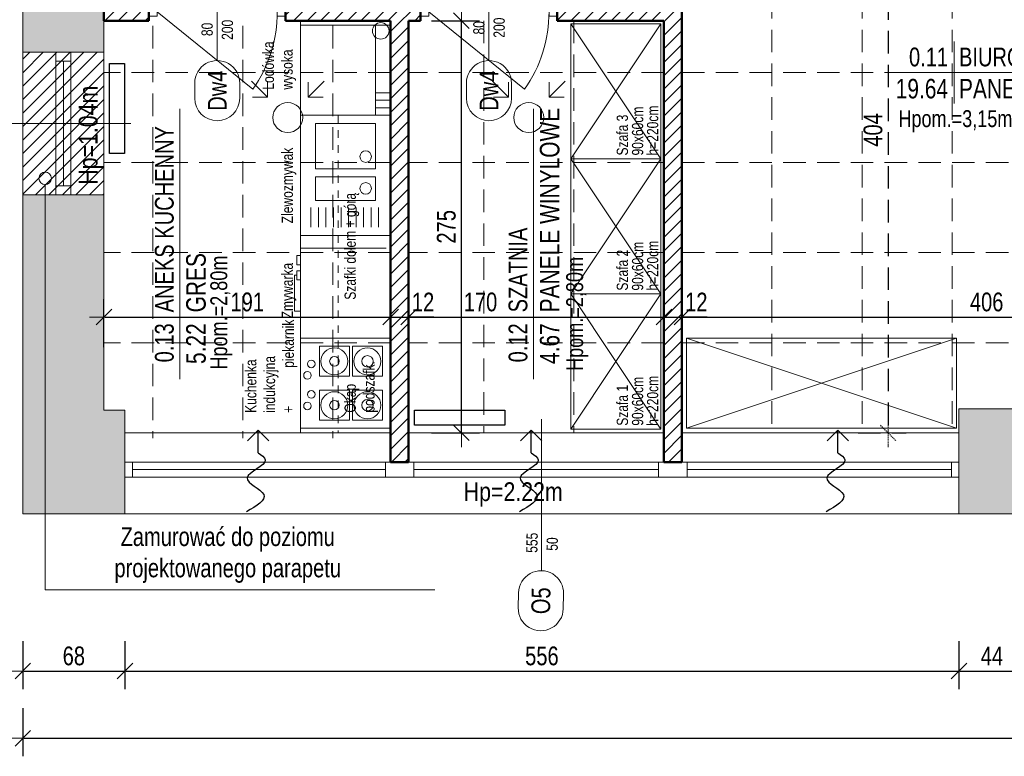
# Model space of a CAD drawing. Header units: millimetres. Extents: x 27490 to 108194, y -40520 to 41185.
# Tile 3 of 65: x 28004 to 28659, y -32314 to -31823. Entities that reach past the tile are written whole.
import ezdxf
from ezdxf.enums import TextEntityAlignment as Align

# ---------------------------------------------------------------- set-up
doc = ezdxf.new("R2010")
doc.units = ezdxf.units.MM
doc.linetypes.add('0.5_0.5', pattern=[1, 0.5, -0.5])
doc.linetypes.add('DASHEDX2', pattern=[1.5, 1, -0.5])
doc.layers.get('0').update_dxf_attribs({"lineweight": 18})
doc.layers.get('Defpoints').update_dxf_attribs({"lineweight": 18})
for name, color, linetype, lineweight in [('BA_KS_ist.', 34, 'Continuous', 13), ('BA_met', 7, 'Continuous', 18), ('BA_sym', 7, 'Continuous', 18), ('BA_txc', 1, 'Continuous', 18), ('BA_txs', 2, 'Continuous', 18), ('Cienka', 7, 'Continuous', 18), ('mm_grzejniki', 30, 'Continuous', 30), ('mm_Wentylacja', 5, 'Continuous', 50), ('PG_PRZERYWANE_ŚREDNIE', 1, 'DASHEDX2', 18), ('PG_WIDOKOWE_CIENKIE', 1, 'Continuous', 18), ('PG_WYMIARY', 1, 'Continuous', 18), ('PG_WYPOSAŻENIE', 1, 'Continuous', 18), ('PG_ŚCIANY_DZIAŁOWE', 3, 'Continuous', 18), ('Przekrojowa', 60, 'Continuous', 18), ('Wyposażenie', 134, 'Continuous', 18), ('WYPOSAŻENIE GARAŻU', 253, 'Continuous', 5)]:
    doc.layers.add(name, color=color, linetype=linetype, lineweight=lineweight)
doc.styles.add('BIKTC', font='bikromsw.shx', dxfattribs={"width": 0.8})
doc.styles.add('BIKTS', font='bikromsw.shx', dxfattribs={"width": 0.85})
doc.styles.add('BIKWYM', font='BIKROMSW.SHX', dxfattribs={"width": 0.8})
doc.styles.add('ROMANS', font='bikromsw.shx', dxfattribs={"width": 0.8})
doc.dimstyles.new('BA_KR_50', dxfattribs={"dimscale": 0.5, "dimtxt": 25, "dimasz": 1.666667, "dimexe": 24, "dimexo": 0, "dimgap": 0, "dimtad": 0, "dimdec": 1, "dimrnd": 0.5, "dimzin": 9, "dimdsep": 46, "dimtxsty": 'BIKWYM', "dimblk": 'WYM-KR', "dimcen": 0, "dimdle": 20, "dimclrd": 256, "dimclre": 256, "dimclrt": 7, "dimadec": 0, "dimazin": 0, "dimtfac": 0.033333, "dimtdec": 1, "dimtmove": 0, "dimatfit": 3, "dimldrblk": 'WYM-KR', "dimfxl": 40, "dimfxlon": 1, "dimtvp": 0.8, "dimtolj": 1, "dimarcsym": 0})
pattern_1 = [(45, (-22681.607, 2584.853), (-4.49012806, 4.49012806), [])]

# ---------------------------------------------------------------- blocks, each defined once
blk = doc.blocks.new('bikmet')
blk.add_line((0, 1.65), (0, -1.65))
at = {"style": 'ROMANS', "width": 0.8}
blk.add_attdef('NRPOM', text='', height=1, dxfattribs=at).set_placement((-0.333, 0.333), align=Align.RIGHT)
blk.add_attdef('NWAPOM', (0.25, 0.333), '', height=1, dxfattribs=at)
blk.add_attdef('RAREA', text='', height=1.042, dxfattribs=at).set_placement((-0.333, -0.333), align=Align.TOP_RIGHT)
blk.add_attdef('PODLOGA', text='', height=1.042, dxfattribs=at).set_placement((0.25, -0.333), align=Align.TOP_LEFT)
blk = doc.blocks.new('jamb')
blk.add_lwpolyline([(-0.5, -0.5), (-0.5, 0.5), (0.5, 0.5), (0.5, -0.5)], close=True)
blk = doc.blocks.new('A$C6b6b2cc1')
at = {"color": 5, "lineweight": 20}
for p, q in [((17.9, 91), (29.9, 91)), ((17.9, 0), (29.9, 0))]:
    blk.add_line(p, q, dxfattribs=at)
for p, q in [((20.9, 85.5), (20.9, 91)), ((20.9, 91), (26.9, 91)), ((26.9, 85.5), (20.9, 85.5)), ((26.9, 91), (26.9, 85.5))]:
    blk.add_line(p, q)
at = {"color": 0, "extrusion": (0, 0, -1)}
blk.add_line((23.9, 5.5), (75.47, 69.26), dxfattribs=at)
at = {"extrusion": (0, 0, -1)}
blk.add_line((56.49, 45.5), (0, 45.5), dxfattribs=at)
at = {"color": 0, "extrusion": (0, 0, -1)}
blk.add_arc((-23.9, -4.5), 90, 90, 124.95948, dxfattribs=at)
at = {"layer": 'WYPOSAŻENIE GARAŻU', "color": 240, "true_color": 0xed1f24, "xscale": 5.5, "yscale": 5.999999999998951, "zscale": 5.5, "rotation": 90}
blk.add_blockref('jamb', (23.9, 2.75), dxfattribs=at)
blk = doc.blocks.new('symdrz')
blk.add_lwpolyline([(-10, -30, -1), (-10, 30), (10, 30, -1), (10, -30)], format="xyb", close=True)
at = {"style": 'BIKTS', "width": 0.8}
blk.add_attdef('SZERDRZ', text='', height=25, dxfattribs=at).set_placement((77.1, 8.8), align=Align.CENTER)
blk.add_attdef('SYMDRZ', text='', height=25, dxfattribs=at).set_placement((0, 0), align=Align.MIDDLE)
blk.add_attdef('WYSDRZ', text='', height=25, dxfattribs=at).set_placement((77.1, -9.5), align=Align.TOP_CENTER)
blk = doc.blocks.new('WYM-KR')
at = {"linetype": 'ByBlock'}
blk.add_line((11.52, 0), (-11.52, 0), dxfattribs=at)
at = {"color": 7, "linetype": 'ByBlock'}
blk.add_line((6.24, 6.24), (-6.24, -6.24), dxfattribs=at)
blk = doc.blocks.new('*D811')
at = {"layer": 'Defpoints', "color": 0, "transparency": 16777216}
for p in [(28250.74, -32021.38), (28059.74, -32083.48), (28250.74, -32083.48)]:
    blk.add_point(p, dxfattribs=at)
at = {"layer": 'PG_WYMIARY', "lineweight": -2, "transparency": 16777216}
for p, q in [((28059.74, -32041.38), (28059.74, -32009.38)), ((28250.74, -32041.38), (28250.74, -32009.38)), ((28060.57, -32021.38), (28249.91, -32021.38))]:
    blk.add_line(p, q, dxfattribs=at)
at = {"layer": 'PG_WYMIARY', "lineweight": -2, "transparency": 16777216, "xscale": 0.8333333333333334, "yscale": 0.8333333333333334, "zscale": 0.8333333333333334, "rotation": 180}
blk.add_blockref('WYM-KR', (28059.74, -32021.38), dxfattribs=at)
at = {"layer": 'PG_WYMIARY', "lineweight": -2, "transparency": 16777216, "xscale": 0.8333333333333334, "yscale": 0.8333333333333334, "zscale": 0.8333333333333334}
blk.add_blockref('WYM-KR', (28250.74, -32021.38), dxfattribs=at)
at = {"layer": 'PG_WYMIARY', "color": 7, "transparency": 16777216, "insert": (28155.24, -32011.38), "char_height": 12.5, "attachment_point": 5, "style": 'BIKWYM'}
blk.add_mtext('\\A1;191', dxfattribs=at)
blk = doc.blocks.new('*D812')
at = {"layer": 'Defpoints', "color": 0, "transparency": 16777216}
for p in [(28262.74, -32021.38), (28250.74, -32117.98), (28262.74, -32117.98)]:
    blk.add_point(p, dxfattribs=at)
at = {"layer": 'PG_WYMIARY', "lineweight": -2, "transparency": 16777216}
for p, q in [((28250.74, -32041.38), (28250.74, -32009.38)), ((28262.74, -32041.38), (28262.74, -32009.38)), ((28251.57, -32021.38), (28261.91, -32021.38)), ((28279.48, -32021.38), (28262.74, -32021.38))]:
    blk.add_line(p, q, dxfattribs=at)
at = {"layer": 'PG_WYMIARY', "lineweight": -2, "transparency": 16777216, "xscale": 0.8333333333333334, "yscale": 0.8333333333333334, "zscale": 0.8333333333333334, "rotation": 180}
blk.add_blockref('WYM-KR', (28250.74, -32021.38), dxfattribs=at)
at = {"layer": 'PG_WYMIARY', "lineweight": -2, "transparency": 16777216, "xscale": 0.8333333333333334, "yscale": 0.8333333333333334, "zscale": 0.8333333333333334}
blk.add_blockref('WYM-KR', (28262.74, -32021.38), dxfattribs=at)
at = {"layer": 'PG_WYMIARY', "color": 7, "transparency": 16777216, "insert": (28272.34, -32011.38), "char_height": 12.5, "attachment_point": 5, "style": 'BIKWYM'}
blk.add_mtext('\\A1;12', dxfattribs=at)
blk = doc.blocks.new('*D813')
at = {"layer": 'Defpoints', "color": 0, "transparency": 16777216}
for p in [(28432.74, -32021.38), (28262.74, -32117.98), (28432.74, -32117.98)]:
    blk.add_point(p, dxfattribs=at)
at = {"layer": 'PG_WYMIARY', "lineweight": -2, "transparency": 16777216}
for p, q in [((28262.74, -32041.38), (28262.74, -32009.38)), ((28432.74, -32041.38), (28432.74, -32009.38)), ((28263.57, -32021.38), (28431.91, -32021.38))]:
    blk.add_line(p, q, dxfattribs=at)
at = {"layer": 'PG_WYMIARY', "lineweight": -2, "transparency": 16777216, "xscale": 0.8333333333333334, "yscale": 0.8333333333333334, "zscale": 0.8333333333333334, "rotation": 180}
blk.add_blockref('WYM-KR', (28262.74, -32021.38), dxfattribs=at)
at = {"layer": 'PG_WYMIARY', "lineweight": -2, "transparency": 16777216, "xscale": 0.8333333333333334, "yscale": 0.8333333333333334, "zscale": 0.8333333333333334}
blk.add_blockref('WYM-KR', (28432.74, -32021.38), dxfattribs=at)
at = {"layer": 'PG_WYMIARY', "color": 7, "transparency": 16777216, "insert": (28310.59, -32011.38), "char_height": 12.5, "attachment_point": 5, "style": 'BIKWYM'}
blk.add_mtext('\\A1;170', dxfattribs=at)
blk = doc.blocks.new('*D814')
at = {"layer": 'Defpoints', "color": 0, "transparency": 16777216}
for p in [(28444.74, -32021.38), (28432.74, -32117.98), (28444.74, -32117.98)]:
    blk.add_point(p, dxfattribs=at)
at = {"layer": 'PG_WYMIARY', "lineweight": -2, "transparency": 16777216}
for p, q in [((28432.74, -32041.38), (28432.74, -32009.38)), ((28444.74, -32041.38), (28444.74, -32009.38)), ((28433.57, -32021.38), (28443.91, -32021.38)), ((28461.48, -32021.38), (28444.74, -32021.38))]:
    blk.add_line(p, q, dxfattribs=at)
at = {"layer": 'PG_WYMIARY', "lineweight": -2, "transparency": 16777216, "xscale": 0.8333333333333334, "yscale": 0.8333333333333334, "zscale": 0.8333333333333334, "rotation": 180}
blk.add_blockref('WYM-KR', (28432.74, -32021.38), dxfattribs=at)
at = {"layer": 'PG_WYMIARY', "lineweight": -2, "transparency": 16777216, "xscale": 0.8333333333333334, "yscale": 0.8333333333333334, "zscale": 0.8333333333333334}
blk.add_blockref('WYM-KR', (28444.74, -32021.38), dxfattribs=at)
at = {"layer": 'PG_WYMIARY', "color": 7, "transparency": 16777216, "insert": (28454.34, -32011.38), "char_height": 12.5, "attachment_point": 5, "style": 'BIKWYM'}
blk.add_mtext('\\A1;12', dxfattribs=at)
blk = doc.blocks.new('*D815')
at = {"layer": 'Defpoints', "color": 0, "transparency": 16777216}
for p in [(28850.74, -32021.38), (28444.74, -32117.98), (28850.74, -32119.98)]:
    blk.add_point(p, dxfattribs=at)
at = {"layer": 'PG_WYMIARY', "lineweight": -2, "transparency": 16777216}
for p, q in [((28444.74, -32041.38), (28444.74, -32009.38)), ((28850.74, -32041.38), (28850.74, -32009.38)), ((28445.57, -32021.38), (28849.91, -32021.38))]:
    blk.add_line(p, q, dxfattribs=at)
at = {"layer": 'PG_WYMIARY', "lineweight": -2, "transparency": 16777216, "xscale": 0.8333333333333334, "yscale": 0.8333333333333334, "zscale": 0.8333333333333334, "rotation": 180}
blk.add_blockref('WYM-KR', (28444.74, -32021.38), dxfattribs=at)
at = {"layer": 'PG_WYMIARY', "lineweight": -2, "transparency": 16777216, "xscale": 0.8333333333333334, "yscale": 0.8333333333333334, "zscale": 0.8333333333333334}
blk.add_blockref('WYM-KR', (28850.74, -32021.38), dxfattribs=at)
at = {"layer": 'PG_WYMIARY', "color": 7, "transparency": 16777216, "insert": (28647.74, -32011.38), "char_height": 12.5, "attachment_point": 5, "style": 'BIKWYM'}
blk.add_mtext('\\A1;406', dxfattribs=at)
blk = doc.blocks.new('*D779')
at = {"layer": 'Defpoints', "color": 0, "ltscale": 15, "transparency": 16777216}
for p in [(28452.79, -31694.98), (28452.79, -32098.48), (28582.06, -32098.48)]:
    blk.add_point(p, dxfattribs=at)
at = {"layer": 'PG_PRZERYWANE_ŚREDNIE', "lineweight": -2, "ltscale": 15, "transparency": 16777216}
for p, q in [((28562.06, -31694.98), (28594.06, -31694.98)), ((28582.06, -31695.81), (28582.06, -32097.64)), ((28562.06, -32098.48), (28594.06, -32098.48))]:
    blk.add_line(p, q, dxfattribs=at)
at = {"layer": 'PG_PRZERYWANE_ŚREDNIE', "lineweight": -2, "ltscale": 15, "transparency": 16777216, "xscale": 0.8333333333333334, "yscale": 0.8333333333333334, "zscale": 0.8333333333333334}
for p, rotation in [((28582.06, -31694.98), 90), ((28582.06, -32098.48), 270)]:
    blk.add_blockref('WYM-KR', p, dxfattribs=dict(at, rotation=rotation))
at = {"layer": 'PG_PRZERYWANE_ŚREDNIE', "color": 7, "lineweight": 15, "ltscale": 15, "transparency": 16777216, "insert": (28572.06, -31896.73), "char_height": 12.5, "attachment_point": 5, "rotation": 90, "style": 'BIKWYM'}
blk.add_mtext('\\A1;404', dxfattribs=at)
blk = doc.blocks.new('*D780')
at = {"layer": 'Defpoints', "color": 0, "transparency": 16777216}
for p in [(28273.72, -31823.98), (28297.85, -31823.98), (28273.72, -32098.48)]:
    blk.add_point(p, dxfattribs=at)
at = {"layer": 'PG_WYMIARY', "lineweight": -2, "transparency": 16777216}
for p, q in [((28277.85, -31823.98), (28309.85, -31823.98)), ((28297.85, -32097.64), (28297.85, -31824.81)), ((28277.85, -32098.48), (28309.85, -32098.48))]:
    blk.add_line(p, q, dxfattribs=at)
at = {"layer": 'PG_WYMIARY', "lineweight": -2, "transparency": 16777216, "xscale": 0.8333333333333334, "yscale": 0.8333333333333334, "zscale": 0.8333333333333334}
for p, rotation in [((28297.85, -31823.98), 90), ((28297.85, -32098.48), 270)]:
    blk.add_blockref('WYM-KR', p, dxfattribs=dict(at, rotation=rotation))
at = {"layer": 'PG_WYMIARY', "color": 7, "transparency": 16777216, "insert": (28287.85, -31961.23), "char_height": 12.5, "attachment_point": 5, "rotation": 90, "style": 'BIKWYM'}
blk.add_mtext('\\A1;275', dxfattribs=at)
blk = doc.blocks.new('*D739')
at = {"layer": 'Defpoints', "color": 0, "transparency": 16777216}
for p in [(28183.71, -31806.98), (27935.19, -31844.98), (28183.71, -31844.98)]:
    blk.add_point(p, dxfattribs=at)
at = {"layer": 'PG_WYMIARY', "lineweight": -2, "transparency": 16777216}
for p, q in [((27955.19, -31806.98), (27923.19, -31806.98)), ((27935.19, -31807.81), (27935.19, -31844.14)), ((27955.19, -31844.98), (27923.19, -31844.98))]:
    blk.add_line(p, q, dxfattribs=at)
at = {"layer": 'PG_WYMIARY', "lineweight": -2, "transparency": 16777216, "xscale": 0.8333333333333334, "yscale": 0.8333333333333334, "zscale": 0.8333333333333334}
for p, rotation in [((27935.19, -31806.98), 90), ((27935.19, -31844.98), 270)]:
    blk.add_blockref('WYM-KR', p, dxfattribs=dict(at, rotation=rotation))
at = {"layer": 'PG_WYMIARY', "color": 7, "transparency": 16777216, "insert": (27925.19, -31825.98), "char_height": 12.5, "attachment_point": 5, "rotation": 90, "style": 'BIKWYM'}
blk.add_mtext('\\A1;38', dxfattribs=at)
blk = doc.blocks.new('*D740')
at = {"layer": 'Defpoints', "color": 0, "transparency": 16777216}
for p in [(28183.71, -31844.98), (27935.19, -31939.98), (28183.71, -31939.98)]:
    blk.add_point(p, dxfattribs=at)
at = {"layer": 'PG_WYMIARY', "lineweight": -2, "transparency": 16777216}
for p, q in [((27955.19, -31844.98), (27923.19, -31844.98)), ((27935.19, -31845.81), (27935.19, -31939.14)), ((27955.19, -31939.98), (27923.19, -31939.98))]:
    blk.add_line(p, q, dxfattribs=at)
at = {"layer": 'PG_WYMIARY', "lineweight": -2, "transparency": 16777216, "xscale": 0.8333333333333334, "yscale": 0.8333333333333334, "zscale": 0.8333333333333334}
for p, rotation in [((27935.19, -31844.98), 90), ((27935.19, -31939.98), 270)]:
    blk.add_blockref('WYM-KR', p, dxfattribs=dict(at, rotation=rotation))
at = {"layer": 'PG_WYMIARY', "color": 7, "transparency": 16777216, "insert": (27925.19, -31892.48), "char_height": 12.5, "attachment_point": 5, "rotation": 90, "style": 'BIKWYM'}
blk.add_mtext('\\A1;95', dxfattribs=at)
blk = doc.blocks.new('*D741')
at = {"layer": 'Defpoints', "color": 0, "transparency": 16777216}
for p in [(28183.71, -31939.98), (27935.19, -32152.48), (28183.71, -32152.48)]:
    blk.add_point(p, dxfattribs=at)
at = {"layer": 'PG_WYMIARY', "lineweight": -2, "transparency": 16777216}
for p, q in [((27955.19, -31939.98), (27923.19, -31939.98)), ((27935.19, -31940.81), (27935.19, -32151.64)), ((27955.19, -32152.48), (27923.19, -32152.48))]:
    blk.add_line(p, q, dxfattribs=at)
at = {"layer": 'PG_WYMIARY', "lineweight": -2, "transparency": 16777216, "xscale": 0.8333333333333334, "yscale": 0.8333333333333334, "zscale": 0.8333333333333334}
for p, rotation in [((27935.19, -31939.98), 90), ((27935.19, -32152.48), 270)]:
    blk.add_blockref('WYM-KR', p, dxfattribs=dict(at, rotation=rotation))
at = {"layer": 'PG_WYMIARY', "color": 7, "transparency": 16777216, "insert": (27925.19, -32046.23), "char_height": 12.5, "attachment_point": 5, "rotation": 90, "style": 'BIKWYM'}
blk.add_mtext('\\A1;213', dxfattribs=at)
blk = doc.blocks.new('*D742')
at = {"layer": 'Defpoints', "color": 0, "transparency": 16777216}
for p in [(28178.17, -29655.48), (27896.13, -32152.48), (28178.17, -32152.48)]:
    blk.add_point(p, dxfattribs=at)
at = {"layer": 'PG_WYMIARY', "lineweight": -2, "transparency": 16777216}
for p, q in [((27916.13, -29655.48), (27884.13, -29655.48)), ((27896.13, -29656.31), (27896.13, -32151.64)), ((27916.13, -32152.48), (27884.13, -32152.48))]:
    blk.add_line(p, q, dxfattribs=at)
at = {"layer": 'PG_WYMIARY', "lineweight": -2, "transparency": 16777216, "xscale": 0.8333333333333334, "yscale": 0.8333333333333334, "zscale": 0.8333333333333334}
for p, rotation in [((27896.13, -29655.48), 90), ((27896.13, -32152.48), 270)]:
    blk.add_blockref('WYM-KR', p, dxfattribs=dict(at, rotation=rotation))
at = {"layer": 'PG_WYMIARY', "color": 7, "transparency": 16777216, "insert": (27886.13, -30903.98), "char_height": 12.5, "attachment_point": 5, "rotation": 90, "style": 'BIKWYM'}
blk.add_mtext('\\A1;2497', dxfattribs=at)
blk = doc.blocks.new('*D743')
at = {"layer": 'Defpoints', "color": 0, "transparency": 16777216}
for p in [(28005.74, -32152.48), (28073.74, -32152.48), (28073.74, -32257.16)]:
    blk.add_point(p, dxfattribs=at)
at = {"layer": 'PG_WYMIARY', "lineweight": -2, "transparency": 16777216}
for p, q in [((28005.74, -32237.16), (28005.74, -32269.16)), ((28073.74, -32237.16), (28073.74, -32269.16)), ((28006.57, -32257.16), (28072.91, -32257.16))]:
    blk.add_line(p, q, dxfattribs=at)
at = {"layer": 'PG_WYMIARY', "lineweight": -2, "transparency": 16777216, "xscale": 0.8333333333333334, "yscale": 0.8333333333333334, "zscale": 0.8333333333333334, "rotation": 180}
blk.add_blockref('WYM-KR', (28005.74, -32257.16), dxfattribs=at)
at = {"layer": 'PG_WYMIARY', "lineweight": -2, "transparency": 16777216, "xscale": 0.8333333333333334, "yscale": 0.8333333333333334, "zscale": 0.8333333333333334}
blk.add_blockref('WYM-KR', (28073.74, -32257.16), dxfattribs=at)
at = {"layer": 'PG_WYMIARY', "color": 7, "transparency": 16777216, "insert": (28039.74, -32247.16), "char_height": 12.5, "attachment_point": 5, "style": 'BIKWYM'}
blk.add_mtext('\\A1;68', dxfattribs=at)
blk = doc.blocks.new('*D744')
at = {"layer": 'Defpoints', "color": 0, "transparency": 16777216}
for p in [(28073.74, -32152.48), (28629.24, -32152.48), (28629.24, -32257.16)]:
    blk.add_point(p, dxfattribs=at)
at = {"layer": 'PG_WYMIARY', "lineweight": -2, "transparency": 16777216}
for p, q in [((28073.74, -32237.16), (28073.74, -32269.16)), ((28629.24, -32237.16), (28629.24, -32269.16)), ((28074.57, -32257.16), (28628.41, -32257.16))]:
    blk.add_line(p, q, dxfattribs=at)
at = {"layer": 'PG_WYMIARY', "lineweight": -2, "transparency": 16777216, "xscale": 0.8333333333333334, "yscale": 0.8333333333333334, "zscale": 0.8333333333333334, "rotation": 180}
blk.add_blockref('WYM-KR', (28073.74, -32257.16), dxfattribs=at)
at = {"layer": 'PG_WYMIARY', "lineweight": -2, "transparency": 16777216, "xscale": 0.8333333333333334, "yscale": 0.8333333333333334, "zscale": 0.8333333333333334}
blk.add_blockref('WYM-KR', (28629.24, -32257.16), dxfattribs=at)
at = {"layer": 'PG_WYMIARY', "color": 7, "transparency": 16777216, "insert": (28351.49, -32247.16), "char_height": 12.5, "attachment_point": 5, "style": 'BIKWYM'}
blk.add_mtext('\\A1;556', dxfattribs=at)
blk = doc.blocks.new('*D745')
at = {"layer": 'Defpoints', "color": 0, "transparency": 16777216}
for p in [(28629.24, -32152.48), (28673.24, -32152.48), (28673.24, -32257.16)]:
    blk.add_point(p, dxfattribs=at)
at = {"layer": 'PG_WYMIARY', "lineweight": -2, "transparency": 16777216}
for p, q in [((28629.24, -32237.16), (28629.24, -32269.16)), ((28673.24, -32237.16), (28673.24, -32269.16)), ((28630.07, -32257.16), (28672.41, -32257.16))]:
    blk.add_line(p, q, dxfattribs=at)
at = {"layer": 'PG_WYMIARY', "lineweight": -2, "transparency": 16777216, "xscale": 0.8333333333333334, "yscale": 0.8333333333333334, "zscale": 0.8333333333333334, "rotation": 180}
blk.add_blockref('WYM-KR', (28629.24, -32257.16), dxfattribs=at)
at = {"layer": 'PG_WYMIARY', "lineweight": -2, "transparency": 16777216, "xscale": 0.8333333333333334, "yscale": 0.8333333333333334, "zscale": 0.8333333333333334}
blk.add_blockref('WYM-KR', (28673.24, -32257.16), dxfattribs=at)
at = {"layer": 'PG_WYMIARY', "color": 7, "transparency": 16777216, "insert": (28651.24, -32247.16), "char_height": 12.5, "attachment_point": 5, "style": 'BIKWYM'}
blk.add_mtext('\\A1;44', dxfattribs=at)
blk = doc.blocks.new('*D756')
at = {"layer": 'Defpoints', "color": 0, "transparency": 16777216}
for p in [(28005.74, -32152.48), (30501.3, -32152.48), (30501.3, -32301.96)]:
    blk.add_point(p, dxfattribs=at)
at = {"layer": 'PG_WYMIARY', "lineweight": -2, "transparency": 16777216}
for p, q in [((28005.74, -32281.96), (28005.74, -32313.96)), ((30501.3, -32281.96), (30501.3, -32313.96)), ((28006.57, -32301.96), (30500.46, -32301.96))]:
    blk.add_line(p, q, dxfattribs=at)
at = {"layer": 'PG_WYMIARY', "lineweight": -2, "transparency": 16777216, "xscale": 0.8333333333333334, "yscale": 0.8333333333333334, "zscale": 0.8333333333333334, "rotation": 180}
blk.add_blockref('WYM-KR', (28005.74, -32301.96), dxfattribs=at)
at = {"layer": 'PG_WYMIARY', "lineweight": -2, "transparency": 16777216, "xscale": 0.8333333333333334, "yscale": 0.8333333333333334, "zscale": 0.8333333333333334}
blk.add_blockref('WYM-KR', (30501.3, -32301.96), dxfattribs=at)
at = {"layer": 'PG_WYMIARY', "color": 7, "transparency": 16777216, "insert": (29253.52, -32291.96), "char_height": 12.5, "attachment_point": 5, "style": 'BIKWYM'}
blk.add_mtext('\\A1;2496', dxfattribs=at)
blk = doc.blocks.new('podciecie')
at = {"layer": 'mm_Wentylacja', "color": 142, "lineweight": 30}
for p, q in [((23288, -37575.5), (23288, -37590.5)), ((23288, -37590.5), (23280.93, -37583.43)), ((23288, -37590.5), (23295.07, -37583.43))]:
    blk.add_line(p, q, dxfattribs=at)
blk.add_spline([(23288, -37575.5), (23283.25, -37570.75), (23295.25, -37558.75), (23284.25, -37547.75), (23295.75, -37536.25)], degree=3, dxfattribs=at)
blk = doc.blocks.new('A$C92ba3dc0')
at = {"layer": 'mm_Wentylacja', "color": 2, "lineweight": 30, "rotation": 180}
for p in [(21010.7, -37606.78), (21192.55, -37606.78), (21396.81, -37606.78)]:
    blk.add_blockref('podciecie', p, dxfattribs=at)
blk = doc.blocks.new('A$C2afebbaf')
at = {"layer": 'mm_Wentylacja', "color": 142, "lineweight": 20}
for p, q in [((-2281.64, 216.14), (-2271.04, 205.54)), ((-2271.04, 205.54), (-2271.04, 215.54)), ((-2233.36, 216.14), (-2243.96, 205.54)), ((-2243.96, 205.54), (-2243.96, 215.54)), ((-2121.14, 216.14), (-2110.54, 205.54)), ((-2110.54, 205.54), (-2110.54, 215.54)), ((-2072.86, 216.14), (-2083.46, 205.54)), ((-2083.46, 205.54), (-2083.46, 215.54)), ((-2271.04, 205.54), (-2281.04, 205.54)), ((-2243.96, 205.54), (-2233.96, 205.54)), ((-2110.54, 205.54), (-2120.54, 205.54)), ((-2083.46, 205.54), (-2073.46, 205.54))]:
    blk.add_line(p, q, dxfattribs=at)
at = {"layer": 'mm_Wentylacja', "color": 1, "lineweight": 20}
for centre in [(-2257.5, 192), (-2097, 192)]:
    blk.add_circle(centre, 10, dxfattribs=at)
blk = doc.blocks.new('A$C6810ecfa')
at = {"layer": 'BA_KS_ist.', "color": 30, "linetype": 'Continuous', "lineweight": 20, "ltscale": 25}
blk.add_circle((-2195.59, 249.73), 5.5, dxfattribs=at)
blk = doc.blocks.new('A$C52335042')
at = {"layer": 'mm_grzejniki', "lineweight": 30}
for points in [[(-2376.36, 168), (-2376.36, 228), (-2366.36, 228), (-2366.36, 168)], [(-2173, -3), (-2113, -3), (-2113, -13), (-2173, -13)]]:
    blk.add_lwpolyline(points, close=True, dxfattribs=at)

msp = doc.modelspace()

# ---------------------------------------------------------------- hatches: boundary and pattern name
at = {"layer": 'PG_WIDOKOWE_CIENKIE', "lineweight": 18}
h = msp.add_hatch(dxfattribs=at)
h.set_pattern_fill('LINE', scale=2, angle=45)
h.paths.add_polyline_path([(28361.74, -31823.98), (28361.74, -31812.57), (28361.74, -31811.98), (28432.74, -31811.98), (28432.74, -31803.98), (28444.74, -31803.98), (28444.74, -32117.98), (28432.74, -32117.98), (28432.74, -31823.98)])
h = msp.add_hatch(dxfattribs=at)
h.set_pattern_fill('LINE', scale=2, angle=45)
h.set_pattern_definition(pattern_1)
h.paths.add_polyline_path([(28089.74, -31811.98), (28059.74, -31811.98), (28059.74, -31823.98), (28089.74, -31823.98)])
h = msp.add_hatch(dxfattribs=at)
h.set_pattern_fill('LINE', scale=2, angle=45)
h.set_pattern_definition(pattern_1)
h.paths.add_polyline_path([(28270.74, -31811.98), (28180.74, -31811.98), (28180.74, -31823.98), (28250.74, -31823.98), (28250.74, -32117.98), (28262.74, -32117.98), (28262.74, -31823.98), (28270.74, -31823.98)])
h = msp.add_hatch(dxfattribs=at)
h.set_pattern_fill('LINE', scale=2, angle=45)
h.set_pattern_definition([(45, (-22663.192, -4525.025), (-4.49012806, 4.49012806), [])])
h.paths.add_polyline_path([(28005.74, -31844.98), (28059.74, -31844.98), (28059.74, -31939.98), (28005.74, -31939.98)])
at = {"layer": 'PG_ŚCIANY_DZIAŁOWE', "true_color": 0x939598, "transparency": 33554610}
h = msp.add_hatch(color=252, dxfattribs=at)
h.dxf.hatch_style = 1
h.paths.add_polyline_path([(28059.74, -31806.98), (28005.74, -31806.98), (28005.74, -31844.98), (28059.74, -31844.98)])
h = msp.add_hatch(color=252, dxfattribs=at)
h.dxf.hatch_style = 1
h.paths.add_polyline_path([(28059.74, -31939.98), (28020.62, -31939.98), (28020.62, -32007.47), (28005.74, -32007.47), (28005.74, -32152.48), (28073.74, -32152.48), (28073.74, -32098.48), (28073.74, -32083.48), (28059.74, -32083.48)])
h.paths.add_polyline_path([(28020.62, -31939.98), (28005.74, -31939.98), (28005.74, -32007.47), (28020.62, -32007.47)], flags=17)
h = msp.add_hatch(color=252, dxfattribs=at)
h.dxf.hatch_style = 1
h.paths.add_polyline_path([(28673.24, -32082.48), (28629.24, -32082.48), (28629.24, -32152.48), (28673.24, -32152.48)])

# ---------------------------------------------------------------- linework, layer by layer
for p, q in [((28005.74, -31844.98), (28005.74, -29682.48)), ((28059.74, -31528.98), (28059.74, -31844.98)), ((28059.74, -31844.98), (28005.74, -31844.98)), ((28005.74, -31844.98), (28005.74, -31939.98)), ((28027.74, -31844.98), (28027.74, -31850.98)), ((28037.74, -31844.98), (28037.74, -31850.98)), ((28059.74, -31844.98), (28059.74, -31939.98)), ((28037.74, -31850.98), (28027.74, -31850.98)), ((28027.74, -31850.98), (28027.74, -31933.98)), ((28032.74, -31850.98), (28032.74, -31933.98)), ((28037.74, -31850.98), (28037.74, -31933.98)), ((28020.62, -32203.14), (28020.62, -31933.18)), ((28037.74, -31933.98), (28027.74, -31933.98)), ((28027.74, -31933.98), (28027.74, -31939.98)), ((28037.74, -31933.98), (28037.74, -31939.98)), ((28005.74, -32152.48), (28005.74, -31939.98)), ((28059.74, -31939.98), (28005.74, -31939.98)), ((28059.74, -31939.98), (28059.74, -32083.48)), ((28673.24, -32082.48), (28629.24, -32082.48)), ((28629.24, -32082.48), (28629.24, -32152.48)), ((28059.74, -32083.48), (28073.74, -32083.48)), ((28073.74, -32098.48), (28073.74, -32083.48)), ((28250.74, -32098.48), (28073.74, -32098.48)), ((28073.74, -32098.48), (28073.74, -32152.48)), ((28432.74, -32098.48), (28262.74, -32098.48)), ((28629.24, -32098.48), (28444.74, -32098.48)), ((28073.74, -32117.98), (28073.74, -32127.98)), ((28629.24, -32117.98), (28073.74, -32117.98)), ((28078.74, -32117.98), (28078.74, -32127.98)), ((28247.24, -32127.98), (28247.24, -32117.98)), ((28266.24, -32127.98), (28266.24, -32117.98)), ((28624.24, -32117.98), (28624.24, -32127.98)), ((28629.24, -32117.98), (28629.24, -32127.98)), ((28629.24, -32127.98), (28073.74, -32127.98)), ((28247.24, -32122.98), (28078.74, -32122.98)), ((28429.24, -32122.98), (28266.24, -32122.98)), ((28624.24, -32122.98), (28448.24, -32122.98)), ((29466.74, -32152.48), (28005.74, -32152.48)), ((28020.62, -32203.14), (28280.19, -32203.14))]:
    msp.add_line(p, q)
at = {"lineweight": 20}
for p, q in [((28351.24, -32190.34), (28351.24, -32089.29)), ((28429.24, -32127.98), (28429.24, -32117.98)), ((28448.24, -32127.98), (28448.24, -32117.98))]:
    msp.add_line(p, q, dxfattribs=at)
msp.add_lwpolyline([(28005.74, -31844.98), (28059.74, -31844.98), (28059.74, -31939.98), (28005.74, -31939.98)], close=True)
msp.add_circle((28020.62, -31929.01), 4.17, dxfattribs=at)
at = {"layer": 'BA_met', "color": 18, "true_color": 0x000000}
for p, q in [((28584.78, -31858.55), (28847.19, -31858.55)), ((28110.4, -32062.79), (28110.4, -31882.65)), ((28345.97, -32062.79), (28345.97, -31882.65))]:
    msp.add_line(p, q, dxfattribs=at)
at = {"layer": 'BA_sym', "color": 18, "true_color": 0x000000}
msp.add_line((28077.7, -31892.48), (27976.67, -31892.48), dxfattribs=at)
at = {"layer": 'PG_PRZERYWANE_ŚREDNIE', "color": 251, "lineweight": 15, "ltscale": 15, "true_color": 0x636466}
for p, q in [((28504.74, -31694.98), (28504.74, -32098.48)), ((28564.74, -31694.98), (28564.74, -32098.48)), ((28624.74, -31694.98), (28624.74, -32098.48)), ((28092.24, -31827.48), (28092.24, -32101.98)), ((28152.24, -31827.48), (28152.24, -32101.98)), ((28212.24, -31827.48), (28212.24, -32101.98)), ((28312.74, -31823.98), (28312.74, -32098.48)), ((28372.74, -31823.98), (28372.74, -32098.48)), ((28250.74, -31858.48), (28059.74, -31858.48)), ((28432.74, -31858.48), (28262.74, -31858.48)), ((28444.74, -31858.48), (28850.74, -31858.48)), ((28250.74, -31918.48), (28059.74, -31918.48)), ((28432.74, -31918.48), (28262.74, -31918.48)), ((28444.74, -31918.48), (28850.74, -31918.48)), ((28250.74, -31978.48), (28059.74, -31978.48)), ((28432.74, -31978.48), (28262.74, -31978.48)), ((28444.74, -31978.48), (28850.74, -31978.48)), ((28250.74, -32038.48), (28059.74, -32038.48)), ((28432.74, -32038.48), (28262.74, -32038.48)), ((28444.74, -32038.48), (28850.74, -32038.48))]:
    msp.add_line(p, q, dxfattribs=at)
at = {"layer": 'PG_WIDOKOWE_CIENKIE', "color": 18, "lineweight": 50, "true_color": 0x000000}
for p, q in [((28444.74, -32117.98), (28444.74, -31803.98)), ((28059.74, -31811.98), (28059.74, -31823.98)), ((28089.74, -31823.98), (28089.74, -31811.98)), ((28180.74, -31823.98), (28180.74, -31811.98)), ((28270.74, -31823.98), (28270.74, -31811.98)), ((28361.74, -31823.98), (28361.74, -31811.98)), ((28059.74, -31823.98), (28089.74, -31823.98)), ((28180.74, -31823.98), (28250.74, -31823.98)), ((28250.74, -32117.98), (28250.74, -31823.98)), ((28262.74, -31823.98), (28270.74, -31823.98)), ((28262.74, -32117.98), (28262.74, -31823.98)), ((28361.74, -31823.98), (28432.74, -31823.98)), ((28432.74, -32117.98), (28432.74, -31823.98)), ((28250.74, -32117.98), (28262.74, -32117.98)), ((28432.74, -32117.98), (28444.74, -32117.98))]:
    msp.add_line(p, q, dxfattribs=at)
at = {"layer": 'PG_WYPOSAŻENIE', "color": 251, "true_color": 0x636466}
for p, q in [((28190.74, -32098.48), (28190.74, -31823.98)), ((28190.74, -31886.98), (28190.74, -31826.98)), ((28190.74, -31826.98), (28250.74, -31826.98)), ((28190.74, -31826.98), (28190.74, -31886.98)), ((28240.74, -31886.98), (28240.74, -31826.98)), ((28430.74, -31825.98), (28370.74, -31825.98)), ((28370.74, -31825.98), (28370.74, -31915.98)), ((28370.74, -31915.98), (28430.74, -31825.98)), ((28370.74, -31825.98), (28430.74, -31915.98)), ((28430.74, -31915.98), (28430.74, -31825.98)), ((28250.74, -31871.98), (28240.74, -31871.98)), ((28250.74, -31876.98), (28240.74, -31876.98)), ((28250.74, -31881.98), (28240.74, -31881.98)), ((28250.74, -31886.98), (28190.74, -31886.98)), ((28200.6, -31892.53), (28200.6, -31922.53)), ((28240.6, -31892.53), (28200.6, -31892.53)), ((28240.6, -31922.53), (28240.6, -31892.53)), ((28370.74, -31915.98), (28430.74, -31915.98)), ((28430.74, -31915.98), (28370.74, -31915.98)), ((28430.74, -31915.98), (28370.74, -31915.98)), ((28430.74, -31915.98), (28370.74, -31915.98)), ((28370.74, -31915.98), (28370.74, -32005.98)), ((28370.74, -32005.98), (28430.74, -31915.98)), ((28370.74, -31915.98), (28430.74, -32005.98)), ((28430.74, -32005.98), (28430.74, -31915.98)), ((28200.6, -31922.53), (28240.6, -31922.53)), ((28200.6, -31928.08), (28200.6, -31943.7)), ((28240.6, -31928.08), (28200.6, -31928.08)), ((28240.6, -31943.7), (28240.6, -31928.08)), ((28200.6, -31943.7), (28240.6, -31943.7)), ((28197.68, -31948.44), (28197.68, -31961.6)), ((28202.68, -31948.44), (28202.68, -31961.6)), ((28207.68, -31948.44), (28207.68, -31961.6)), ((28212.68, -31948.44), (28212.68, -31961.6)), ((28217.68, -31948.44), (28217.68, -31961.6)), ((28222.68, -31948.44), (28222.68, -31961.6)), ((28227.68, -31948.44), (28227.68, -31961.6)), ((28232.68, -31948.44), (28232.68, -31961.6)), ((28237.68, -31948.44), (28237.68, -31961.6)), ((28242.68, -31948.44), (28242.68, -31961.6)), ((28250.74, -31966.98), (28190.74, -31966.98)), ((28247.74, -31975.48), (28190.74, -31975.48)), ((28190.74, -31975.48), (28190.74, -32035.48)), ((28188.24, -31980.48), (28190.74, -31980.48)), ((28188.24, -31980.48), (28188.24, -31986.48)), ((28188.24, -31986.48), (28190.74, -31986.48)), ((28188.24, -31990.48), (28190.74, -31990.48)), ((28188.24, -31990.48), (28188.24, -31996.48)), ((28188.24, -31996.48), (28190.74, -31996.48)), ((28370.74, -32005.98), (28430.74, -32005.98)), ((28430.74, -32005.98), (28370.74, -32005.98)), ((28430.74, -32005.98), (28370.74, -32005.98)), ((28430.74, -32005.98), (28370.74, -32005.98)), ((28370.74, -32005.98), (28370.74, -32095.98)), ((28370.74, -32095.98), (28430.74, -32005.98)), ((28370.74, -32005.98), (28430.74, -32095.98)), ((28430.74, -32095.98), (28430.74, -32005.98)), ((28250.74, -32035.48), (28190.74, -32035.48)), ((28250.74, -32035.48), (28190.74, -32035.48)), ((28627.74, -32035.48), (28447.74, -32035.48)), ((28447.74, -32035.48), (28447.74, -32095.48)), ((28447.74, -32035.48), (28627.74, -32095.48)), ((28627.74, -32035.48), (28447.74, -32095.48)), ((28627.74, -32035.48), (28627.74, -32095.48)), ((28203.28, -32060.85), (28203.28, -32040.85)), ((28203.28, -32040.85), (28223.28, -32040.85)), ((28223.28, -32040.85), (28223.28, -32060.85)), ((28225.28, -32060.85), (28225.28, -32040.85)), ((28225.28, -32040.85), (28245.28, -32040.85)), ((28245.28, -32040.85), (28245.28, -32060.85)), ((28223.28, -32060.85), (28203.28, -32060.85)), ((28245.28, -32060.85), (28225.28, -32060.85)), ((28223.28, -32070.1), (28203.28, -32070.1)), ((28203.28, -32070.1), (28203.28, -32090.1)), ((28223.28, -32090.1), (28223.28, -32070.1)), ((28245.28, -32070.1), (28225.28, -32070.1)), ((28225.28, -32070.1), (28225.28, -32090.1)), ((28245.28, -32090.1), (28245.28, -32070.1)), ((28250.74, -32095.48), (28190.74, -32095.48)), ((28250.74, -32095.48), (28190.74, -32095.48)), ((28203.28, -32090.1), (28223.28, -32090.1)), ((28225.28, -32090.1), (28245.28, -32090.1)), ((28370.74, -32095.98), (28430.74, -32095.98)), ((28430.74, -32095.98), (28370.74, -32095.98)), ((28430.74, -32095.98), (28370.74, -32095.98)), ((28447.74, -32095.48), (28627.74, -32095.48))]:
    msp.add_line(p, q, dxfattribs=at)
at = {"layer": 'PG_WYPOSAŻENIE', "color": 251, "linetype": '0.5_0.5', "ltscale": 10, "true_color": 0x636466}
msp.add_line((28215.74, -31886.98), (28215.74, -32098.48), dxfattribs=at)
at = {"layer": 'PG_WYPOSAŻENIE', "color": 251, "true_color": 0x636466}
msp.add_lwpolyline([(28190.74, -32017.48), (28186.74, -32017.48), (28186.74, -31993.48), (28188.24, -31993.48)], dxfattribs=at)
for centre, radius in [((28234.12, -31914.5), 3.83), ((28234.12, -31935.67), 3.83), ((28197.89, -32052.59), 2.54), ((28213.28, -32050.85), 3.18), ((28235.28, -32050.85), 3.81), ((28195.35, -32060.21), 2.54), ((28197.89, -32072.91), 2.54), ((28235.28, -32080.1), 3.81), ((28195.35, -32080.53), 2.54), ((28213.28, -32080.1), 3.18)]:
    msp.add_circle(centre, radius, dxfattribs=at)
for centre, start, end in [((28213.28, -32050.85), 90, 270), ((28213.28, -32050.85), 270, 90), ((28235.28, -32050.85), 90, 270), ((28235.28, -32050.85), 270, 90), ((28213.28, -32080.1), 90, 270), ((28213.28, -32080.1), 270, 90), ((28235.28, -32080.1), 90, 270), ((28235.28, -32080.1), 270, 90)]:
    msp.add_arc(centre, 9, start, end, dxfattribs=at)
at = {"layer": 'Wyposażenie', "color": 7, "lineweight": 0}
msp.add_line((28250.74, -31886.98), (28250.74, -31826.98), dxfattribs=at)

# ---------------------------------------------------------------- block references
at = {"color": 5, "lineweight": 20, "rotation": 270}
for p in [(28089.74, -31794.08), (28270.74, -31794.08)]:
    msp.add_blockref('A$C6b6b2cc1', p, dxfattribs=at)
at = {"layer": 'BA_met', "color": 18, "true_color": 0x000000, "xscale": 12.5, "yscale": 12.5, "zscale": 12.5}
msp.add_blockref('bikmet', (28626.19, -31858.55), dxfattribs=at).add_auto_attribs({'NRPOM': '0.11', 'NWAPOM': 'BIURO OFICERA DYŻURNEGO', 'RAREA': '19.64', 'PODLOGA': 'PANELE WINYLOWE'})
at = {"layer": 'BA_met', "color": 18, "true_color": 0x000000, "xscale": 12.5, "yscale": 12.5, "zscale": 12.5, "rotation": 90}
for p, values in [((28345.97, -32021.38), {'NRPOM': '0.12', 'NWAPOM': 'SZATNIA', 'RAREA': '4.67', 'PODLOGA': 'PANELE WINYLOWE'}), ((28110.4, -32021.38), {'NRPOM': '0.13', 'NWAPOM': 'ANEKS KUCHENNY', 'RAREA': '5.22', 'PODLOGA': 'GRES'})]:
    msp.add_blockref('bikmet', p, dxfattribs=at).add_auto_attribs(values)
at = {"layer": 'BA_sym', "color": 18, "true_color": 0x000000}
ref = msp.add_blockref('symdrz', (28135.24, -31870.57), dxfattribs=dict(at, xscale=-0.5000000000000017, yscale=0.5000000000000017, zscale=0.5000000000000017, rotation=89.99999527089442))
ref.add_attrib('Symdrz', 'Dw4', dxfattribs={"height": 12.5, "rotation": 90, "style": 'BIKTS', "width": 0.8}).set_placement((28135.24, -31870.57), align=Align.MIDDLE_CENTER)
ref.add_attrib('Szerdrz', '80', dxfattribs={"layer": 'BA_txc', "height": 7.5, "rotation": 90, "style": 'BIKTS', "width": 0.8}).set_placement((28128.49, -31829.76), align=Align.MIDDLE_CENTER)
ref.add_attrib('Wysdrz', '200', dxfattribs={"layer": 'BA_txc', "height": 7.5, "rotation": 90, "style": 'BIKTS', "width": 0.8}).set_placement((28141.99, -31830.03), align=Align.MIDDLE_CENTER)
ref = msp.add_blockref('symdrz', (28316.24, -31870.57), dxfattribs=dict(at, xscale=-0.5000000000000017, yscale=0.5000000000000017, zscale=0.5000000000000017, rotation=89.99999527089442))
ref.add_attrib('Symdrz', 'Dw4', dxfattribs={"height": 12.5, "rotation": 90, "style": 'BIKTS', "width": 0.8}).set_placement((28316.24, -31870.57), align=Align.MIDDLE_CENTER)
ref.add_attrib('Szerdrz', '80', dxfattribs={"layer": 'BA_txc', "height": 7.5, "rotation": 90, "style": 'BIKTS', "width": 0.8}).set_placement((28309.49, -31828.68), align=Align.MIDDLE_CENTER)
ref.add_attrib('Wysdrz', '200', dxfattribs={"layer": 'BA_txc', "height": 7.5, "rotation": 90, "style": 'BIKTS', "width": 0.8}).set_placement((28322.99, -31828.59), align=Align.MIDDLE_CENTER)
ref = msp.add_blockref('symdrz', (28350.82, -32210.34), dxfattribs=dict(at, xscale=0.5000000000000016, yscale=0.5000000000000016, zscale=0.5000000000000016, rotation=268.7952046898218))
ref.add_attrib('Symdrz', 'O5', dxfattribs={"height": 12.5, "rotation": 88.7952, "style": 'BIKTS', "width": 0.8}).set_placement((28350.82, -32210.34), align=Align.MIDDLE_CENTER)
ref.add_attrib('Szerdrz', '50', dxfattribs={"layer": 'BA_txc', "height": 7.5, "rotation": 88.7952, "style": 'BIKTS', "width": 0.8}).set_placement((28358.37, -32172.56), align=Align.MIDDLE_CENTER)
ref.add_attrib('Wysdrz', '555', dxfattribs={"layer": 'BA_txc', "height": 7.5, "rotation": 88.7952, "style": 'BIKTS', "width": 0.8}).set_placement((28344.88, -32171.71), align=Align.MIDDLE_CENTER)
at = {"layer": 'Przekrojowa'}
for name in ['A$C52335042', 'A$C92ba3dc0', 'A$C6810ecfa', 'A$C2afebbaf']:
    msp.add_blockref(name, (30439.74, -32080.48), dxfattribs=at)

# ---------------------------------------------------------------- texts
at = {"layer": 'BA_txs', "color": 18, "true_color": 0x000000, "style": 'BIKTS', "width": 0.85}
msp.add_text('Hp=1.04m', height=12.5, rotation=90, dxfattribs=at).set_placement((28055.5, -31933.22))
msp.add_text('Hp=2.22m', height=12.5, dxfattribs=at).set_placement((28299.43, -32143.95))
at = {"layer": 'Cienka', "color": 7, "lineweight": 0, "insert": (28142.22, -32179.94), "char_height": 12.5, "attachment_point": 5, "style": 'BIKWYM'}
msp.add_mtext('\\A1;Zamurować do poziomu\\Pprojektowanego parapetu', dxfattribs=at)
at = {"layer": 'PG_WYPOSAŻENIE', "color": 18, "true_color": 0x000000, "attachment_point": 1, "style": 'BIKTC'}
for s, width, gutter_width, insert, char_height, rotation in [('Lodówka\\Pwysoka', 650.6795, 50, (28165.5, -31869.88), 7.5, 90), ('90x60cm', 650.6795, 50, (28411.47, -31913.76), 7.5, 90), ('h=220cm', 650.6795, 50, (28421.49, -31913.76), 7.5, 90), ('Szafa 3', 650.6795, 50, (28401.33, -31913.76), 7.5, 90), ('Hpom.=3,15m', 976.0193, 75, (28588.94, -31883.58), 11.25, 360), ('Zlewozmywak', 650.6795, 50, (28178.14, -31958.93), 7.5, 90), ('Szafki dołem + górą', 650.6795, 50, (28220.04, -32009.83), 7.5, 90), ('Hpom.=2,80m', 976.0193, 75, (28130.66, -32056.36), 11.25, 90), ('Hpom.=2,80m', 976.0193, 75, (28367.68, -32057.24), 11.25, 90), ('90x60cm', 650.6795, 50, (28411.47, -32003.76), 7.5, 90), ('h=220cm', 650.6795, 50, (28421.49, -32003.76), 7.5, 90), ('Szafa 2', 650.6795, 50, (28401.33, -32003.76), 7.5, 90), ('Zmywarka', 650.6795, 50, (28178.14, -32022.26), 7.5, 90), ('Kuchenka\\Pindukcyjna\\P\\pi-7.5,l7.5;+^Ipiekarnik', 650.6795, 50, (28153.81, -32085.21), 7.5, 90), ('Okap\\Ppodszafk.', 650.6795, 50, (28220.04, -32085.05), 7.5, 90), ('90x60cm', 650.6795, 50, (28411.47, -32093.76), 7.5, 90), ('h=220cm', 650.6795, 50, (28421.49, -32093.76), 7.5, 90), ('Szafa 1', 650.6795, 50, (28401.33, -32093.76), 7.5, 90)]:
    msp.add_mtext_dynamic_manual_height_columns(s, width=width, gutter_width=gutter_width, heights=[0], dxfattribs=dict(at, insert=insert, char_height=char_height, rotation=rotation))

# ---------------------------------------------------------------- dimensions: what is measured, and where the dimension line sits
at = {"layer": 'PG_PRZERYWANE_ŚREDNIE', "color": 251, "lineweight": 15, "ltscale": 15, "true_color": 0x636466}
dim = msp.add_linear_dim(base=(28582.06092469, -32098.47558061), p1=(28452.78834747, -31694.97558061), p2=(28452.78834747, -32098.47558061), angle=90, dimstyle='BA_KR_50', override={"dimdec": 0, "dimtmove": 1}, dxfattribs=at)
dim.commit()
dim.dimension.update_dxf_attribs({"geometry": '*D779', "text_midpoint": (28572.06092469, -31896.72558061)})
at = {"layer": 'PG_WYMIARY'}
for base, p1, p2, picture, middle in [((27896.13, -32152.48), (28178.17, -29655.48), (28178.17, -32152.48), '*D742', (27886.13, -30903.98)), ((27935.19, -31844.98), (28183.71, -31806.98), (28183.71, -31844.98), '*D739', (27925.19, -31825.98)), ((28297.85040203, -31823.97558061), (28273.71990704, -32098.47558061), (28273.71990704, -31823.97558061), '*D780', (28287.85040203, -31961.22558061)), ((27935.19, -31939.98), (28183.71, -31844.98), (28183.71, -31939.98), '*D740', (27925.19, -31892.48)), ((27935.19164354, -32152.47558061), (28183.71121478, -31939.97558061), (28183.71121478, -32152.47558061), '*D741', (27925.19164354, -32046.22558061))]:
    dim = msp.add_linear_dim(base=base, p1=p1, p2=p2, angle=90, dimstyle='BA_KR_50', override={"dimdec": 0, "dimtmove": 1}, dxfattribs=at)
    dim.commit()
    dim.dimension.update_dxf_attribs({"geometry": picture, "text_midpoint": middle})
for base, p1, p2, picture, middle in [((28250.74, -32021.38), (28059.74, -32083.48), (28250.74, -32083.48), '*D811', (28155.24, -32011.38)), ((28850.74, -32021.38), (28444.74, -32117.98), (28850.74, -32119.98), '*D815', (28647.74, -32011.38)), ((28073.74, -32257.16), (28005.74, -32152.48), (28073.74, -32152.48), '*D743', (28039.74, -32247.16)), ((30501.3, -32301.96), (28005.74, -32152.48), (30501.3, -32152.48), '*D756', (29253.52, -32291.96)), ((28629.24077459, -32257.15988449), (28073.74077459, -32152.47558061), (28629.24077459, -32152.47558061), '*D744', (28351.49077459, -32247.15988449)), ((28673.24, -32257.16), (28629.24, -32152.48), (28673.24, -32152.48), '*D745', (28651.24, -32247.16))]:
    dim = msp.add_linear_dim(base=base, p1=p1, p2=p2, dimstyle='BA_KR_50', override={"dimdec": 0, "dimtmove": 1}, dxfattribs=at)
    dim.commit()
    dim.dimension.update_dxf_attribs({"geometry": picture, "text_midpoint": middle})
for base, p1, p2, picture, middle in [((28262.74, -32021.38), (28250.74, -32117.98), (28262.74, -32117.98), '*D812', (28272.34, -32021.38)), ((28432.74, -32021.38), (28262.74, -32117.98), (28432.74, -32117.98), '*D813', (28310.59, -32021.38)), ((28444.74, -32021.38), (28432.74, -32117.98), (28444.74, -32117.98), '*D814', (28454.34, -32021.38))]:
    dim = msp.add_linear_dim(base=base, p1=p1, p2=p2, dimstyle='BA_KR_50', override={"dimdec": 0, "dimtmove": 1}, dxfattribs=at)
    dim.commit()
    dim.dimension.update_dxf_attribs({"geometry": picture, "text_midpoint": middle, "dimtype": 160})

doc.saveas('drawing.dxf')
